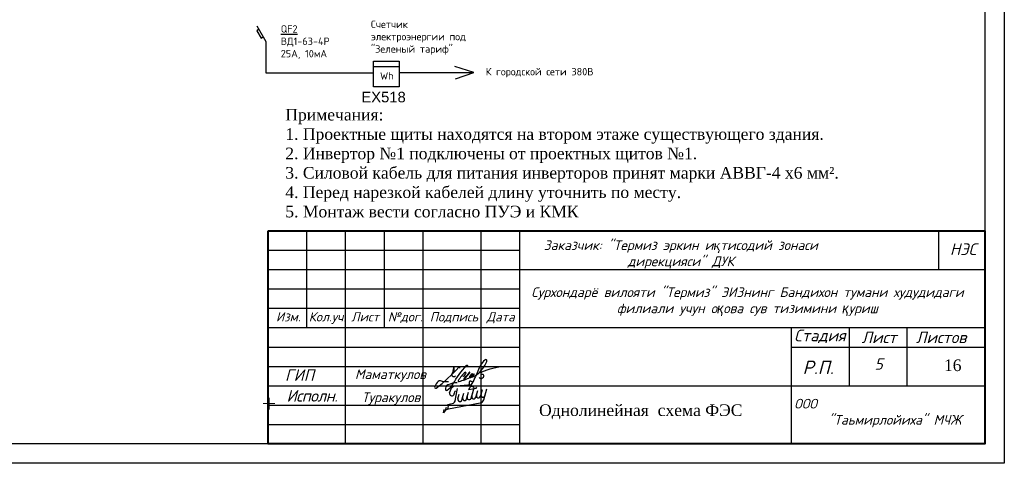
# Model space of a CAD drawing. Extents: x 10527 to 38813, y 13847 to 37526.
# Tile 51 of 256: x 35805 to 36059, y 34464 to 34578. Entities that reach past the tile are written whole.
import ezdxf

# ---------------------------------------------------------------- set-up
doc = ezdxf.new("R2010")
doc.units = 0
doc.header["$LTSCALE"] = 0.5
doc.header["$MEASUREMENT"] = 0
doc.layers.add('GEODS_POINT_GRID#_B', color=7, linetype='Continuous', true_color=0x000000)
doc.layers.add('Электрика', color=7, linetype='Continuous')
doc.layers.add('Элемент модели - Зона_Ном_пера__41', color=7, linetype='Continuous', lineweight=25)
doc.layers.add('ЭС', color=10, linetype='Continuous', lineweight=50)
doc.styles.add('--Times New Roman', font='times.ttf')
doc.styles.add('300', font='isocpeur.ttf', dxfattribs={"height": 300})
doc.styles.add('ARIAL', font='arial.ttf')
doc.styles.add('ISOCPEUR', font='isocpeui.ttf', dxfattribs={"height": 300})
doc.styles.add('OOO-Kazar', font='isocpeur.ttf', dxfattribs={"height": 300})
doc.styles.get("Standard").update_dxf_attribs({"font": 'times.ttf'})
doc.styles.add('TIMES NEW', font='times.ttf')

# ---------------------------------------------------------------- blocks, each defined once
blk = doc.blocks.new('CrossCoord_m1')
at = {"layer": 'GEODS_POINT_GRID#_B', "color": 3, "lineweight": 20, "true_color": 0x00ff00, "flags": 128}
for points in [[(-3, 0), (3, 0)], [(0, 3), (0, -3)]]:
    blk.add_lwpolyline(points, dxfattribs=at)
blk = doc.blocks.new('енаеар')
at = {"color": 5, "lineweight": 30, "ltscale": 100}
for points in [[(2775756, -500781), (2775800, -500660, -0.26657), (2775930, -500600), (2776320, -500570)], [(2775905, -500732, 0.104122), (2775865, -500812), (2775861, -500833)], [(2776388, -500654, 0.666286), (2776257, -500677, 0.666286)], [(2775729, -501198), (2776546, -501043, 0.273537), (2776637, -500959)]]:
    blk.add_lwpolyline(points, format="xyb", dxfattribs=at)
for points in [[(2775901, -500990), (2775947, -500710), (2775960, -500670)], [(2775969, -500933), (2776003, -500813)], [(2776070, -500970), (2776123, -500790)], [(2776079, -500940), (2776122, -500790)], [(2776089, -500910), (2776123, -500790)], [(2776190, -500947), (2776242, -500768)], [(2776201, -500910), (2776242, -500768)], [(2776208, -500888), (2776242, -500768)], [(2776250, -500700), (2776444, -500663), (2776454, -500633)], [(2776250, -500700), (2776258, -500673)], [(2776309, -500925), (2776362, -500745)], [(2776322, -500881), (2776362, -500745)], [(2776328, -500865), (2776388, -500654)], [(2776429, -500902), (2776482, -500722)], [(2776439, -500870), (2776481, -500722)], [(2776549, -500879), (2776601, -500700)], [(2776637, -500959), (2776719, -500679)], [(2775700, -501080), (2775820, -501060)], [(2775707, -501203), (2775727, -501119)], [(2775599, -501298), (2775618, -501214)], [(2775652, -501232), (2775671, -501148)]]:
    blk.add_lwpolyline(points, dxfattribs=at)
for centre, radius, start, end in [((2775812, -500800), 59.1, 161.6617, 325.8915), ((2776379, -500882), 53.9, 161.5651, 349.2094), ((2776499, -500859), 53.9, 161.5651, 349.2094), ((2776617, -500839), 53.9, 161.5651, 349.2094), ((2775802, -500957), 104, 279.6859, 0.1623), ((2776020, -500950), 53.9, 161.5651, 349.2094), ((2776140, -500927), 53.9, 161.5651, 349.2094), ((2776259, -500905), 53.9, 161.5651, 349.2094), ((2775765, -501379), 185, 101.288, 153.8492)]:
    blk.add_arc(centre, radius, start, end, dxfattribs=at)
blk = doc.blocks.new('2 Лайло')
at = {"color": 5, "lineweight": 30, "ltscale": 100}
for points in [[(2835430, -886930, 0.0997963), (2836784, -884956, 0.6711848), (2836459, -884556, 0.0918061), (2832640, -889070, 0.5697863), (2833090, -889446, 0.0924959), (2835880, -888310), (2838831, -884881, 1.0487229), (2838510, -884610, -0.0635172), (2835665, -887964, 0.749315), (2836129, -888489, 0.0576825), (2838940, -887230, 0.1188076), (2840300, -885630, 0.66771), (2839952, -885334, 0.0569221), (2838703, -886803, 0.8788279), (2839173, -887345, 0.0562181), (2841085, -885857, 0.9952462), (2840780, -885470, 0.1309776), (2839680, -886780, 0.6649566), (2839850, -887071, 0.1506579), (2842440, -885830, 0.1560771), (2847918, -878815, 1.0259242), (2846813, -878036, 0.120771), (2843130, -883850, -0.0475404), (2839410, -891490, -0.7227744), (2838720, -891330, -0.0915221), (2838820, -889340, -0.4991366), (2839300, -889110), (2840230, -889590)], [(2827360, -889570, -0.1061793), (2823120, -889140, 0.19071), (2821940, -889450, 0.1150572), (2820080, -892210, 0.6943743), (2820859, -893070, 0.0456854), (2832940, -881848, -0.871731), (2833250, -882330)], [(2832060, -890130, 0.1143931), (2827090, -891320, 0.3411049), (2825820, -893870, 0.4432524), (2826770, -894100, 0.1151467), (2829770, -890870, -0.0427712), (2837000, -880930, -0.8952041), (2837670, -881260), (2837486, -881633)], [(2830159, -884642, 0.0903848), (2830460, -882010, 0.6486397), (2830120, -882010, -0.1009124), (2829120, -885790, 0.6788591), (2831160, -886520)], [(2843940, -887400, 0.2683397), (2844540, -887870, 0.3712609), (2846430, -886600, 0.4192745), (2845640, -885670, -0.277164), (2844920, -885430, -0.3142166), (2845269, -884383, -0.0979697), (2857480, -881370)]]:
    blk.add_lwpolyline(points, format="xyb", dxfattribs=at)
blk = doc.blocks.new('ыв')
at = {"color": 7, "linetype": 'Continuous'}
for p, q in [((219455.2, 4533634.97), (219640.2, 4533634.97)), ((219455.2, 4533579.97), (219455.2, 4533634.97)), ((219465.2, 4533609.97), (219465.2, 4533634.97)), ((219475.2, 4533579.97), (219475.2, 4533634.97)), ((219485.2, 4533609.97), (219485.2, 4533634.97)), ((219495.2, 4533579.97), (219495.2, 4533634.97)), ((219510.2, 4533579.97), (219510.2, 4533634.97)), ((219520.2, 4533579.97), (219520.2, 4533634.97)), ((219520.2, 4533624.97), (219640.2, 4533624.97)), ((219455.2, 4533614.97), (219520.2, 4533614.97)), ((219455.2, 4533609.97), (219520.2, 4533609.97)), ((219520.2, 4533609.97), (219640.2, 4533609.97)), ((219590.2, 4533609.97), (219590.2, 4533579.97)), ((219605.2, 4533594.97), (219605.2, 4533609.97)), ((219620.14, 4533594.97), (219620.14, 4533609.97)), ((219590.2, 4533604.97), (219640.2, 4533604.97)), ((219520.2, 4533594.97), (219640.2, 4533594.97))]:
    blk.add_line(p, q, dxfattribs=at)
at = {"color": 7, "ltscale": 2}
blk.add_line((219628.2, 4533634.97), (219628.2, 4533624.97), dxfattribs=at)
at = {"lineweight": 40}
blk.add_lwpolyline([(219455.2, 4533634.97), (219640.2, 4533634.97), (219640.2, 4533579.97), (219455.2, 4533579.97)], close=True, dxfattribs=at)
at = {"color": 7, "linetype": 'Continuous'}
for points in [[(219455.2, 4533629.97), (219520.2, 4533629.97)], [(219455.2, 4533624.97), (219520.2, 4533624.97)], [(219455.2, 4533619.97), (219520.2, 4533619.97)], [(219455.2, 4533604.97), (219520.2, 4533604.97)], [(219455.2, 4533599.97), (219520.2, 4533599.97)], [(219455.2, 4533594.97), (219520.2, 4533594.97)], [(219455.2, 4533589.97), (219520.2, 4533589.97)], [(219455.2, 4533584.97), (219520.2, 4533584.97)]]:
    blk.add_lwpolyline(points, dxfattribs=at)
at = {"color": 5, "lineweight": 30, "xscale": 0.0004820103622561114, "yscale": 0.0004820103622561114, "zscale": 0.0004820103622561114}
blk.add_blockref('2 Лайло', (218138.89, 4534024.81), dxfattribs=at)
at = {"color": 3, "xscale": 0.01, "yscale": 0.01, "zscale": 0.01}
blk.add_blockref('енаеар', (191744.48, 4538600.97), dxfattribs=at)
at = {"layer": 'GEODS_POINT_GRID#_B', "color": 3, "true_color": 0x00ff00, "xscale": 0.5, "yscale": 0.5, "zscale": 0.5}
blk.add_blockref('CrossCoord_m1', (219455.45, 4533590.38), dxfattribs=at)
at = {"attachment_point": 5, "style": 'ISOCPEUR'}
for s, insert, char_height, width in [('Заказчик: "Термиз эркин и{\\fTimes New Roman|b0|i1|c204|p18;қ}тисодий зонаси\\Pдирекцияси" ДУК                                                          ', (219561.71, 4533628.83), 2.5005, 119.8228), ('Сурхондарё вилояти "Термиз" ЭИЗнинг Бандихон тумани худудидаги филиали учун о{\\fArial|b0|i1|c204|p34;қ}ова сув тизимини {\\fArial|b0|i1|c204|p34;қ}уриш', (219578.91, 4533616.68), 2.50048, 119.8228), ('ООО                               "Таьмирлойиха" МЧЖ', (219614.6, 4533587.93), 2.5005, 49.8095)]:
    blk.add_mtext(s, dxfattribs=dict(at, insert=insert, char_height=char_height, width=width))
at = {"color": 0, "linetype": 'Continuous', "lineweight": 5, "style": 'OOO-Kazar'}
for s, insert, char_height, attachment_point in [('{\\fISOCPEUR|b0|i1|c204|p34;НЭС}', (219634.58, 4533628.72), 3, 8), ('{\\fISOCPEUR|b0|i1|c204|p34;Изм.}', (219460.39, 4533613.97), 2.4, 2), ('{\\fISOCPEUR|b0|i1|c204|p34;Кол.уч.}', (219470.51, 4533613.97), 2.4, 2), ('{\\fISOCPEUR|b0|i1|c204|p34;Лист}', (219480.23, 4533613.97), 2.4, 2), ('{\\fISOCPEUR|b0|i1|c204|p34;№дог.}', (219490.59, 4533613.97), 2.4, 2), ('{\\fISOCPEUR|b0|i1|c204|p34;Подпись}', (219503.16, 4533613.97), 2.4, 2), ('{\\fISOCPEUR|b0|i1|c204|p34;Дата}', (219515.21, 4533613.97), 2.4, 2), ('{\\fISOCPEUR|b0|i1|c204|p34;Стадия}', (219597.61, 4533605.97), 3, 8), ('{\\fISOCPEUR|b0|i1|c204|p34;Лист }', (219612.85, 4533605.97), 3, 8), ('{\\fISOCPEUR|b0|i1|c204|p34;Листов }', (219628.89, 4533605.97), 3, 8), ('{\\fISOCPEUR|b0|i1|c204|p34;Р.П.}', (219597.15, 4533597.97), 3.5, 8), ('{\\fISOCPEUR|b0|i1|c204|p34;\\T0.95;Исполн.}', (219466.53, 4533593.88), 3, 2)]:
    blk.add_mtext(s, dxfattribs=dict(at, insert=insert, char_height=char_height, attachment_point=attachment_point))
at = {"color": 0, "ltscale": 0.1, "insert": (219629.62, 4533601.77), "char_height": 3, "attachment_point": 1}
blk.add_mtext_dynamic_manual_height_columns('16', width=9.8042, gutter_width=12.5, heights=[0], dxfattribs=at)
at = {"color": 0, "insert": (219459.55, 4533599.23), "char_height": 3, "attachment_point": 1}
blk.add_mtext('{\\fISOCPEUR|b0|i1|c204|p34;\\C256;ГИП}', dxfattribs=at)
at = {"char_height": 2.5005, "width": 21.8041}
for s, insert, attachment_point in [('{\\fISOCPEUR|b0|i1|c204|p34; Маматкулов}', (219476.01, 4533597.6), 4), ('{\\fISOCPEUR|b0|i1|c204|p34;Туракулов}', (219486.91, 4533591.66), 5)]:
    blk.add_mtext(s, dxfattribs=dict(at, insert=insert, attachment_point=attachment_point))

msp = doc.modelspace()

# ---------------------------------------------------------------- linework, layer by layer
msp.add_lwpolyline([(35639.027, 34760.863), (36059.027, 34760.863), (36059.027, 34463.863), (35639.027, 34463.863)], close=True)
at = {"linetype": 'Continuous', "lineweight": 30}
msp.add_lwpolyline([(35659.027, 34755.863), (36054.027, 34755.863), (36054.027, 34468.863), (35659.027, 34468.863)], close=True, dxfattribs=at)
at = {"layer": 'ЭС', "color": 1, "lineweight": -2, "ltscale": 0.1}
for points in [[(35866.609, 34575.869), (35866.07, 34575.47), (35867.24, 34573.587), (35867.758, 34573.909)], [(35866.109, 34576.721), (35868.439, 34572.749), (35868.439, 34564.604), (35896.182, 34564.604)], [(35902.846, 34564.749), (35922.13, 34564.749), (35917.247, 34566.274)], [(35917.369, 34563.043), (35922.13, 34564.749)]]:
    msp.add_lwpolyline(points, dxfattribs=at)
at = {"layer": 'ЭС', "color": 0, "lineweight": -2, "ltscale": 0.1}
msp.add_lwpolyline([(35896.193, 34567.663), (35902.846, 34567.663), (35902.846, 34561.049), (35896.193, 34561.049)], close=True, dxfattribs=at)
msp.add_lwpolyline([(35896.193, 34566.25), (35902.846, 34566.25)], dxfattribs=at)

# ---------------------------------------------------------------- block references
at = {"color": 18, "true_color": 0x000000}
msp.add_blockref('ыв', (-183586.169, -4499111.105), dxfattribs=at)

# ---------------------------------------------------------------- texts
at = {"color": 0, "lineweight": 25, "style": 'ARIAL'}
msp.add_text('ЕХ518', height=2.7357, dxfattribs=at).set_placement((35893.079, 34557.007))
at = {"color": 0, "lineweight": 15, "ltscale": 0.1, "insert": (36026.608, 34489.462), "char_height": 2.941, "width": 26.96073, "attachment_point": 5, "style": 'ISOCPEUR'}
msp.add_mtext('5', dxfattribs=at)
at = {"layer": 'Электрика', "color": 7, "lineweight": -2, "char_height": 1.911, "attachment_point": 1, "style": '300'}
for s, insert, width in [('\\A1;Счетчик электроэнергии под "Зеленый тариф"', (35895.562, 34578.113), 27.89691), ('\\A1;{\\LQF2}\\PВД1-63-4Р\\P25А, 10мА', (35872.282, 34576.905), 17.12109), ('\\A1;К городской сети 380В', (35925.179, 34565.876), 32.48688), ('\\A1;Wh', (35897.898, 34564.795), 3.52633)]:
    msp.add_mtext(s, dxfattribs=dict(at, insert=insert, width=width))
at = {"layer": 'Электрика', "color": 7, "lineweight": -2, "insert": (35873.46, 34555.328), "char_height": 3, "attachment_point": 1, "style": '--Times New Roman'}
msp.add_mtext_dynamic_manual_height_columns('{\\C256;Примечания:\\P1. Проектные щиты находятся на втором этаже существующего здания.\\P2. Инвертор №1 подключены от проектных щитов №1.\\P3. Силовой кабель для питания инверторов принят марки АВВГ-4 х6 мм².\\P4. Перед нарезкой кабелей длину уточнить по месту.\\P5. Монтаж вести согласно ПУЭ и КМК}', width=186.64392, gutter_width=0.15, heights=[76.602], dxfattribs=at)
at = {"layer": 'Элемент модели - Зона_Ном_пера__41', "color": 0, "linetype": 'Continuous', "lineweight": 5, "insert": (35965.197, 34477.129), "char_height": 3, "width": 67.80431, "attachment_point": 5, "style": 'TIMES NEW'}
msp.add_mtext('Однолинейная  схема ФЭС', dxfattribs=at)

doc.saveas('drawing.dxf')
